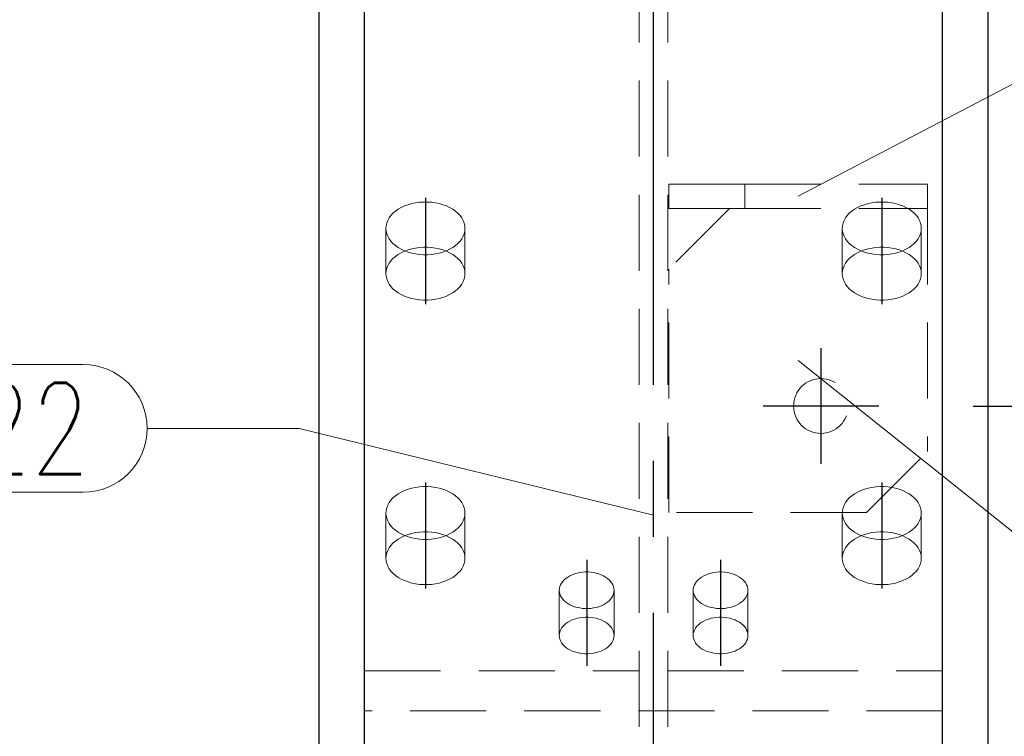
# Model space of a CAD drawing. Header units: millimetres. Extents: x 2097 to 3301, y 14853 to 15503.
# Tile 59 of 97: x 2785 to 2818, y 15137 to 15160. Entities that reach past the tile are written whole.
import ezdxf

# ---------------------------------------------------------------- set-up
doc = ezdxf.new("R2010")
doc.units = ezdxf.units.MM
doc.header["$LTSCALE"] = 10
doc.linetypes.add('HIDDEN', pattern=[0.375, 0.25, -0.125])
doc.linetypes.add('MITTE', pattern=[2, 1.25, -0.25, 0.25, -0.25])
doc.layers.get('Defpoints').update_dxf_attribs({"color": 1})
for name, color, linetype, lineweight in [('PS_DIM', 4, 'Continuous', 13), ('PS_Hidden', 2, 'HIDDEN', 9), ('PS_Pos', 1, 'Continuous', 15), ('PS_SOLID', 7, 'Continuous', 30)]:
    doc.layers.add(name, color=color, linetype=linetype, lineweight=lineweight)
doc.layers.add('PS_MID', color=5, linetype='MITTE')
doc.layers.add('PS_SHAPE', color=3, linetype='Continuous')
doc.styles.add('simplex', font='simplex.shx', dxfattribs={"width": 0.75})
doc.dimstyles.new('1_10_GŁ_DS1-LS10', dxfattribs={"dimtxt": 2, "dimasz": 2, "dimexe": 2, "dimexo": 5, "dimgap": 1, "dimtad": 1, "dimjust": 4, "dimdec": 0, "dimlfac": 10, "dimtxsty": 'simplex', "dimblk1": 'NONE', "dimsah": 1, "dimcen": 2, "dimclrd": 256, "dimclre": 256, "dimclrt": 3, "dimadec": 1, "dimazin": 0, "dimtfac": 1, "dimtdec": 0, "dimtmove": 2, "dimatfit": 3, "dimfxl": 1, "dimarcsym": 0})

# ---------------------------------------------------------------- blocks, each defined once
blk = doc.blocks.new('*D358')
at = {"layer": 'Defpoints', "color": 0, "transparency": 16777216}
for p in [(2811.489, 15147.753), (2835.959, 15147.753), (2815.489, 14919.153)]:
    blk.add_point(p, dxfattribs=at)
at = {"layer": 'PS_DIM', "lineweight": -2, "transparency": 16777216}
for p, q in [((2816.489, 15147.753), (2837.959, 15147.753)), ((2835.959, 14919.153), (2835.959, 15145.753)), ((2820.489, 14919.153), (2837.959, 14919.153))]:
    blk.add_line(p, q, dxfattribs=at)
at = {"layer": 'PS_DIM', "transparency": 16777216}
blk.add_solid([(2835.626, 15145.753), (2836.292, 15145.753), (2835.959, 15147.753)], dxfattribs=at)
at = {"layer": 'PS_DIM', "color": 3, "transparency": 16777216, "insert": (2832.76, 15149.773), "char_height": 2, "attachment_point": 5, "rotation": 0.0573, "style": 'simplex'}
blk.add_mtext('4121', dxfattribs=at)
blk = doc.blocks.new('_None')
blk = doc.blocks.new('*D359')
at = {"layer": 'Defpoints', "color": 0, "transparency": 16777216}
for p in [(2795.769, 15178.998), (2835.959, 15178.998), (2815.489, 14919.153)]:
    blk.add_point(p, dxfattribs=at)
at = {"layer": 'PS_DIM', "lineweight": -2, "transparency": 16777216}
for p, q in [((2800.769, 15178.998), (2837.959, 15178.998)), ((2835.959, 14919.153), (2835.959, 15176.998)), ((2820.489, 14919.153), (2837.959, 14919.153))]:
    blk.add_line(p, q, dxfattribs=at)
at = {"layer": 'PS_DIM', "transparency": 16777216}
blk.add_solid([(2835.626, 15176.998), (2836.292, 15176.998), (2835.959, 15178.998)], dxfattribs=at)
at = {"layer": 'PS_DIM', "color": 3, "transparency": 16777216, "insert": (2832.296, 15181.018), "char_height": 2, "attachment_point": 5, "rotation": 0.0573, "style": 'simplex'}
blk.add_mtext('4433', dxfattribs=at)
blk = doc.blocks.new('*X728')
at = {"layer": 'PS_Hidden', "color": 2, "linetype": 'HIDDEN'}
for p, q in [((2805.519, 14968.453), (2805.519, 15176.867)), ((2806.459, 14968.453), (2806.459, 15176.867)), ((2806.489, 15154.253), (2806.489, 15155.053)), ((2806.489, 15155.053), (2808.989, 15155.053)), ((2808.989, 15155.053), (2814.989, 15155.053)), ((2808.989, 15155.053), (2808.989, 15154.253)), ((2814.989, 15155.053), (2814.989, 15154.253)), ((2797.694, 15154.281), (2797.594, 15154.224)), ((2797.802, 15154.332), (2797.694, 15154.281)), ((2797.917, 15154.374), (2797.802, 15154.332)), ((2798.038, 15154.409), (2797.917, 15154.374)), ((2798.164, 15154.435), (2798.038, 15154.409)), ((2798.293, 15154.453), (2798.164, 15154.435)), ((2798.424, 15154.462), (2798.293, 15154.453)), ((2798.555, 15154.462), (2798.424, 15154.462)), ((2798.686, 15154.453), (2798.555, 15154.462)), ((2798.815, 15154.435), (2798.686, 15154.453)), ((2798.941, 15154.409), (2798.815, 15154.435)), ((2799.062, 15154.374), (2798.941, 15154.409)), ((2799.177, 15154.332), (2799.062, 15154.374)), ((2799.285, 15154.281), (2799.177, 15154.332)), ((2799.385, 15154.224), (2799.285, 15154.281)), ((2808.489, 15154.253), (2806.489, 15152.253)), ((2808.989, 15154.253), (2806.489, 15154.253)), ((2808.989, 15154.253), (2814.989, 15154.253)), ((2812.694, 15154.281), (2812.594, 15154.224)), ((2812.802, 15154.332), (2812.694, 15154.281)), ((2812.917, 15154.374), (2812.802, 15154.332)), ((2813.038, 15154.409), (2812.917, 15154.374)), ((2813.164, 15154.435), (2813.038, 15154.409)), ((2813.293, 15154.453), (2813.164, 15154.435)), ((2813.424, 15154.462), (2813.293, 15154.453)), ((2813.555, 15154.462), (2813.424, 15154.462)), ((2813.686, 15154.453), (2813.555, 15154.462)), ((2813.815, 15154.435), (2813.686, 15154.453)), ((2813.941, 15154.409), (2813.815, 15154.435)), ((2814.062, 15154.374), (2813.941, 15154.409)), ((2814.177, 15154.332), (2814.062, 15154.374)), ((2814.285, 15154.281), (2814.177, 15154.332)), ((2814.385, 15154.224), (2814.285, 15154.281)), ((2814.989, 15154.253), (2814.989, 15146.253)), ((2797.295, 15153.937), (2797.249, 15153.854)), ((2797.353, 15154.016), (2797.295, 15153.937)), ((2797.422, 15154.09), (2797.353, 15154.016)), ((2797.503, 15154.16), (2797.422, 15154.09)), ((2797.594, 15154.224), (2797.503, 15154.16)), ((2799.476, 15154.16), (2799.385, 15154.224)), ((2799.556, 15154.09), (2799.476, 15154.16)), ((2799.626, 15154.016), (2799.556, 15154.09)), ((2799.684, 15153.937), (2799.626, 15154.016)), ((2799.73, 15153.854), (2799.684, 15153.937)), ((2812.295, 15153.937), (2812.249, 15153.854)), ((2812.353, 15154.016), (2812.295, 15153.937)), ((2812.422, 15154.09), (2812.353, 15154.016)), ((2812.503, 15154.16), (2812.422, 15154.09)), ((2812.594, 15154.224), (2812.503, 15154.16)), ((2814.476, 15154.16), (2814.385, 15154.224)), ((2814.556, 15154.09), (2814.476, 15154.16)), ((2814.626, 15154.016), (2814.556, 15154.09)), ((2814.684, 15153.937), (2814.626, 15154.016)), ((2814.73, 15153.854), (2814.684, 15153.937)), ((2797.196, 15153.682), (2797.189, 15153.594)), ((2797.189, 15153.594), (2797.196, 15153.506)), ((2797.189, 15152.107), (2797.189, 15153.594)), ((2797.216, 15153.769), (2797.196, 15153.682)), ((2797.249, 15153.854), (2797.216, 15153.769)), ((2799.763, 15153.769), (2799.73, 15153.854)), ((2799.783, 15153.682), (2799.763, 15153.769)), ((2799.789, 15153.594), (2799.783, 15153.682)), ((2799.783, 15153.506), (2799.789, 15153.594)), ((2799.789, 15152.107), (2799.789, 15153.594)), ((2812.196, 15153.682), (2812.189, 15153.594)), ((2812.189, 15153.594), (2812.196, 15153.506)), ((2812.189, 15152.107), (2812.189, 15153.594)), ((2812.216, 15153.769), (2812.196, 15153.682)), ((2812.249, 15153.854), (2812.216, 15153.769)), ((2814.763, 15153.769), (2814.73, 15153.854)), ((2814.783, 15153.682), (2814.763, 15153.769)), ((2814.789, 15153.594), (2814.783, 15153.682)), ((2814.783, 15153.506), (2814.789, 15153.594)), ((2814.789, 15152.107), (2814.789, 15153.594)), ((2797.196, 15153.506), (2797.216, 15153.419)), ((2797.216, 15153.419), (2797.249, 15153.334)), ((2797.249, 15153.334), (2797.295, 15153.251)), ((2799.684, 15153.251), (2799.73, 15153.334)), ((2799.73, 15153.334), (2799.763, 15153.419)), ((2799.763, 15153.419), (2799.783, 15153.506)), ((2812.196, 15153.506), (2812.216, 15153.419)), ((2812.216, 15153.419), (2812.249, 15153.334)), ((2812.249, 15153.334), (2812.295, 15153.251)), ((2814.684, 15153.251), (2814.73, 15153.334)), ((2814.73, 15153.334), (2814.763, 15153.419)), ((2814.763, 15153.419), (2814.783, 15153.506)), ((2797.295, 15153.251), (2797.353, 15153.172)), ((2797.353, 15153.172), (2797.422, 15153.097)), ((2797.422, 15153.097), (2797.503, 15153.028)), ((2797.503, 15153.028), (2797.594, 15152.964)), ((2797.594, 15152.964), (2797.694, 15152.907)), ((2798.038, 15152.922), (2798.164, 15152.948)), ((2798.164, 15152.948), (2798.293, 15152.966)), ((2798.293, 15152.966), (2798.424, 15152.975)), ((2798.424, 15152.975), (2798.555, 15152.975)), ((2798.555, 15152.975), (2798.686, 15152.966)), ((2798.686, 15152.966), (2798.815, 15152.948)), ((2798.815, 15152.948), (2798.941, 15152.922)), ((2799.285, 15152.907), (2799.385, 15152.964)), ((2799.385, 15152.964), (2799.476, 15153.028)), ((2799.476, 15153.028), (2799.556, 15153.097)), ((2799.556, 15153.097), (2799.626, 15153.172)), ((2799.626, 15153.172), (2799.684, 15153.251)), ((2812.295, 15153.251), (2812.353, 15153.172)), ((2812.353, 15153.172), (2812.422, 15153.097)), ((2812.422, 15153.097), (2812.503, 15153.028)), ((2812.503, 15153.028), (2812.594, 15152.964)), ((2812.594, 15152.964), (2812.694, 15152.907)), ((2813.038, 15152.922), (2813.164, 15152.948)), ((2813.164, 15152.948), (2813.293, 15152.966)), ((2813.293, 15152.966), (2813.424, 15152.975)), ((2813.424, 15152.975), (2813.555, 15152.975)), ((2813.555, 15152.975), (2813.686, 15152.966)), ((2813.686, 15152.966), (2813.815, 15152.948)), ((2813.815, 15152.948), (2813.941, 15152.922)), ((2814.285, 15152.907), (2814.385, 15152.964)), ((2814.385, 15152.964), (2814.476, 15153.028)), ((2814.476, 15153.028), (2814.556, 15153.097)), ((2814.556, 15153.097), (2814.626, 15153.172)), ((2814.626, 15153.172), (2814.684, 15153.251)), ((2797.422, 15152.603), (2797.503, 15152.673)), ((2797.503, 15152.673), (2797.594, 15152.737)), ((2797.594, 15152.737), (2797.694, 15152.794)), ((2797.694, 15152.907), (2797.802, 15152.856)), ((2797.694, 15152.794), (2797.802, 15152.844)), ((2797.802, 15152.844), (2797.917, 15152.887)), ((2797.802, 15152.856), (2797.917, 15152.814)), ((2797.917, 15152.887), (2798.038, 15152.922)), ((2797.917, 15152.814), (2798.038, 15152.779)), ((2798.038, 15152.779), (2798.164, 15152.753)), ((2798.164, 15152.753), (2798.293, 15152.735)), ((2798.293, 15152.735), (2798.424, 15152.726)), ((2798.424, 15152.726), (2798.555, 15152.726)), ((2798.555, 15152.726), (2798.686, 15152.735)), ((2798.686, 15152.735), (2798.815, 15152.753)), ((2798.815, 15152.753), (2798.941, 15152.779)), ((2798.941, 15152.922), (2799.062, 15152.887)), ((2798.941, 15152.779), (2799.062, 15152.814)), ((2799.062, 15152.887), (2799.177, 15152.844)), ((2799.062, 15152.814), (2799.177, 15152.856)), ((2799.177, 15152.856), (2799.285, 15152.907)), ((2799.177, 15152.844), (2799.285, 15152.794)), ((2799.285, 15152.794), (2799.385, 15152.737)), ((2799.385, 15152.737), (2799.476, 15152.673)), ((2799.476, 15152.673), (2799.556, 15152.603)), ((2812.422, 15152.603), (2812.503, 15152.673)), ((2812.503, 15152.673), (2812.594, 15152.737)), ((2812.594, 15152.737), (2812.694, 15152.794)), ((2812.694, 15152.907), (2812.802, 15152.856)), ((2812.694, 15152.794), (2812.802, 15152.844)), ((2812.802, 15152.844), (2812.917, 15152.887)), ((2812.802, 15152.856), (2812.917, 15152.814)), ((2812.917, 15152.887), (2813.038, 15152.922)), ((2812.917, 15152.814), (2813.038, 15152.779)), ((2813.038, 15152.779), (2813.164, 15152.753)), ((2813.164, 15152.753), (2813.293, 15152.735)), ((2813.293, 15152.735), (2813.424, 15152.726)), ((2813.424, 15152.726), (2813.555, 15152.726)), ((2813.555, 15152.726), (2813.686, 15152.735)), ((2813.686, 15152.735), (2813.815, 15152.753)), ((2813.815, 15152.753), (2813.941, 15152.779)), ((2813.941, 15152.922), (2814.062, 15152.887)), ((2813.941, 15152.779), (2814.062, 15152.814)), ((2814.062, 15152.887), (2814.177, 15152.844)), ((2814.062, 15152.814), (2814.177, 15152.856)), ((2814.177, 15152.856), (2814.285, 15152.907)), ((2814.177, 15152.844), (2814.285, 15152.794)), ((2814.285, 15152.794), (2814.385, 15152.737)), ((2814.385, 15152.737), (2814.476, 15152.673)), ((2814.476, 15152.673), (2814.556, 15152.603)), ((2797.216, 15152.282), (2797.249, 15152.367)), ((2797.249, 15152.367), (2797.295, 15152.449)), ((2797.295, 15152.449), (2797.353, 15152.528)), ((2797.353, 15152.528), (2797.422, 15152.603)), ((2799.556, 15152.603), (2799.626, 15152.528)), ((2799.626, 15152.528), (2799.684, 15152.449)), ((2799.684, 15152.449), (2799.73, 15152.367)), ((2799.73, 15152.367), (2799.763, 15152.282)), ((2812.216, 15152.282), (2812.249, 15152.367)), ((2812.249, 15152.367), (2812.295, 15152.449)), ((2812.295, 15152.449), (2812.353, 15152.528)), ((2812.353, 15152.528), (2812.422, 15152.603)), ((2814.556, 15152.603), (2814.626, 15152.528)), ((2814.626, 15152.528), (2814.684, 15152.449)), ((2814.684, 15152.449), (2814.73, 15152.367)), ((2814.73, 15152.367), (2814.763, 15152.282)), ((2797.189, 15152.107), (2797.196, 15152.195)), ((2797.196, 15152.019), (2797.189, 15152.107)), ((2797.196, 15152.195), (2797.216, 15152.282)), ((2797.216, 15151.932), (2797.196, 15152.019)), ((2799.763, 15152.282), (2799.783, 15152.195)), ((2799.783, 15152.019), (2799.763, 15151.932)), ((2799.783, 15152.195), (2799.789, 15152.107)), ((2799.789, 15152.107), (2799.783, 15152.019)), ((2806.489, 15144.253), (2806.489, 15152.253)), ((2812.189, 15152.107), (2812.196, 15152.195)), ((2812.196, 15152.019), (2812.189, 15152.107)), ((2812.196, 15152.195), (2812.216, 15152.282)), ((2812.216, 15151.932), (2812.196, 15152.019)), ((2814.763, 15152.282), (2814.783, 15152.195)), ((2814.783, 15152.019), (2814.763, 15151.932)), ((2814.783, 15152.195), (2814.789, 15152.107)), ((2814.789, 15152.107), (2814.783, 15152.019)), ((2797.249, 15151.846), (2797.216, 15151.932)), ((2797.295, 15151.764), (2797.249, 15151.846)), ((2797.353, 15151.685), (2797.295, 15151.764)), ((2797.422, 15151.61), (2797.353, 15151.685)), ((2799.626, 15151.685), (2799.556, 15151.61)), ((2799.684, 15151.764), (2799.626, 15151.685)), ((2799.73, 15151.846), (2799.684, 15151.764)), ((2799.763, 15151.932), (2799.73, 15151.846)), ((2812.249, 15151.846), (2812.216, 15151.932)), ((2812.295, 15151.764), (2812.249, 15151.846)), ((2812.353, 15151.685), (2812.295, 15151.764)), ((2812.422, 15151.61), (2812.353, 15151.685)), ((2814.626, 15151.685), (2814.556, 15151.61)), ((2814.684, 15151.764), (2814.626, 15151.685)), ((2814.73, 15151.846), (2814.684, 15151.764)), ((2814.763, 15151.932), (2814.73, 15151.846)), ((2797.503, 15151.54), (2797.422, 15151.61)), ((2797.594, 15151.477), (2797.503, 15151.54)), ((2797.694, 15151.419), (2797.594, 15151.477)), ((2797.802, 15151.369), (2797.694, 15151.419)), ((2797.917, 15151.326), (2797.802, 15151.369)), ((2798.038, 15151.292), (2797.917, 15151.326)), ((2799.062, 15151.326), (2798.941, 15151.292)), ((2799.177, 15151.369), (2799.062, 15151.326)), ((2799.285, 15151.419), (2799.177, 15151.369)), ((2799.385, 15151.477), (2799.285, 15151.419)), ((2799.476, 15151.54), (2799.385, 15151.477)), ((2799.556, 15151.61), (2799.476, 15151.54)), ((2812.503, 15151.54), (2812.422, 15151.61)), ((2812.594, 15151.477), (2812.503, 15151.54)), ((2812.694, 15151.419), (2812.594, 15151.477)), ((2812.802, 15151.369), (2812.694, 15151.419)), ((2812.917, 15151.326), (2812.802, 15151.369)), ((2813.038, 15151.292), (2812.917, 15151.326)), ((2814.062, 15151.326), (2813.941, 15151.292)), ((2814.177, 15151.369), (2814.062, 15151.326)), ((2814.285, 15151.419), (2814.177, 15151.369)), ((2814.385, 15151.477), (2814.285, 15151.419)), ((2814.476, 15151.54), (2814.385, 15151.477)), ((2814.556, 15151.61), (2814.476, 15151.54)), ((2798.164, 15151.265), (2798.038, 15151.292)), ((2798.293, 15151.248), (2798.164, 15151.265)), ((2798.424, 15151.239), (2798.293, 15151.248)), ((2798.555, 15151.239), (2798.424, 15151.239)), ((2798.686, 15151.248), (2798.555, 15151.239)), ((2798.815, 15151.265), (2798.686, 15151.248)), ((2798.941, 15151.292), (2798.815, 15151.265)), ((2813.164, 15151.265), (2813.038, 15151.292)), ((2813.293, 15151.248), (2813.164, 15151.265)), ((2813.424, 15151.239), (2813.293, 15151.248)), ((2813.555, 15151.239), (2813.424, 15151.239)), ((2813.686, 15151.248), (2813.555, 15151.239)), ((2813.815, 15151.265), (2813.686, 15151.248)), ((2813.941, 15151.292), (2813.815, 15151.265)), ((2812.989, 15144.253), (2814.989, 15146.253)), ((2797.594, 15144.864), (2797.503, 15144.801)), ((2797.694, 15144.922), (2797.594, 15144.864)), ((2797.802, 15144.972), (2797.694, 15144.922)), ((2797.917, 15145.015), (2797.802, 15144.972)), ((2798.038, 15145.049), (2797.917, 15145.015)), ((2798.164, 15145.076), (2798.038, 15145.049)), ((2798.293, 15145.094), (2798.164, 15145.076)), ((2798.424, 15145.102), (2798.293, 15145.094)), ((2798.555, 15145.102), (2798.424, 15145.102)), ((2798.686, 15145.094), (2798.555, 15145.102)), ((2798.815, 15145.076), (2798.686, 15145.094)), ((2798.941, 15145.049), (2798.815, 15145.076)), ((2799.062, 15145.015), (2798.941, 15145.049)), ((2799.177, 15144.972), (2799.062, 15145.015)), ((2799.285, 15144.922), (2799.177, 15144.972)), ((2799.385, 15144.864), (2799.285, 15144.922)), ((2799.476, 15144.801), (2799.385, 15144.864)), ((2812.594, 15144.864), (2812.503, 15144.801)), ((2812.694, 15144.922), (2812.594, 15144.864)), ((2812.802, 15144.972), (2812.694, 15144.922)), ((2812.917, 15145.015), (2812.802, 15144.972)), ((2813.038, 15145.049), (2812.917, 15145.015)), ((2813.164, 15145.076), (2813.038, 15145.049)), ((2813.293, 15145.094), (2813.164, 15145.076)), ((2813.424, 15145.102), (2813.293, 15145.094)), ((2813.555, 15145.102), (2813.424, 15145.102)), ((2813.686, 15145.094), (2813.555, 15145.102)), ((2813.815, 15145.076), (2813.686, 15145.094)), ((2813.941, 15145.049), (2813.815, 15145.076)), ((2814.062, 15145.015), (2813.941, 15145.049)), ((2814.177, 15144.972), (2814.062, 15145.015)), ((2814.285, 15144.922), (2814.177, 15144.972)), ((2814.385, 15144.864), (2814.285, 15144.922)), ((2814.476, 15144.801), (2814.385, 15144.864)), ((2797.295, 15144.577), (2797.249, 15144.495)), ((2797.353, 15144.656), (2797.295, 15144.577)), ((2797.422, 15144.731), (2797.353, 15144.656)), ((2797.503, 15144.801), (2797.422, 15144.731)), ((2799.556, 15144.731), (2799.476, 15144.801)), ((2799.626, 15144.656), (2799.556, 15144.731)), ((2799.684, 15144.577), (2799.626, 15144.656)), ((2799.73, 15144.495), (2799.684, 15144.577)), ((2812.295, 15144.577), (2812.249, 15144.495)), ((2812.353, 15144.656), (2812.295, 15144.577)), ((2812.422, 15144.731), (2812.353, 15144.656)), ((2812.503, 15144.801), (2812.422, 15144.731)), ((2814.556, 15144.731), (2814.476, 15144.801)), ((2814.626, 15144.656), (2814.556, 15144.731)), ((2814.684, 15144.577), (2814.626, 15144.656)), ((2814.73, 15144.495), (2814.684, 15144.577)), ((2797.196, 15144.322), (2797.189, 15144.234)), ((2797.189, 15144.234), (2797.196, 15144.147)), ((2797.189, 15142.747), (2797.189, 15144.234)), ((2797.216, 15144.409), (2797.196, 15144.322)), ((2797.249, 15144.495), (2797.216, 15144.409)), ((2799.763, 15144.409), (2799.73, 15144.495)), ((2799.783, 15144.322), (2799.763, 15144.409)), ((2799.789, 15144.234), (2799.783, 15144.322)), ((2799.783, 15144.147), (2799.789, 15144.234)), ((2799.789, 15142.747), (2799.789, 15144.234)), ((2812.989, 15144.253), (2806.489, 15144.253)), ((2812.196, 15144.322), (2812.189, 15144.234)), ((2812.189, 15144.234), (2812.196, 15144.147)), ((2812.189, 15142.747), (2812.189, 15144.234)), ((2812.216, 15144.409), (2812.196, 15144.322)), ((2812.249, 15144.495), (2812.216, 15144.409)), ((2814.763, 15144.409), (2814.73, 15144.495)), ((2814.783, 15144.322), (2814.763, 15144.409)), ((2814.789, 15144.234), (2814.783, 15144.322)), ((2814.783, 15144.147), (2814.789, 15144.234)), ((2814.789, 15142.747), (2814.789, 15144.234)), ((2797.196, 15144.147), (2797.216, 15144.06)), ((2797.216, 15144.06), (2797.249, 15143.974)), ((2797.249, 15143.974), (2797.295, 15143.892)), ((2797.295, 15143.892), (2797.353, 15143.813)), ((2799.626, 15143.813), (2799.684, 15143.892)), ((2799.684, 15143.892), (2799.73, 15143.974)), ((2799.73, 15143.974), (2799.763, 15144.06)), ((2799.763, 15144.06), (2799.783, 15144.147)), ((2812.196, 15144.147), (2812.216, 15144.06)), ((2812.216, 15144.06), (2812.249, 15143.974)), ((2812.249, 15143.974), (2812.295, 15143.892)), ((2812.295, 15143.892), (2812.353, 15143.813)), ((2814.626, 15143.813), (2814.684, 15143.892)), ((2814.684, 15143.892), (2814.73, 15143.974)), ((2814.73, 15143.974), (2814.763, 15144.06)), ((2814.763, 15144.06), (2814.783, 15144.147)), ((2797.353, 15143.813), (2797.422, 15143.738)), ((2797.422, 15143.738), (2797.503, 15143.668)), ((2797.503, 15143.668), (2797.594, 15143.605)), ((2797.594, 15143.605), (2797.694, 15143.547)), ((2797.917, 15143.527), (2798.038, 15143.562)), ((2798.038, 15143.562), (2798.164, 15143.588)), ((2798.164, 15143.588), (2798.293, 15143.606)), ((2798.293, 15143.606), (2798.424, 15143.615)), ((2798.424, 15143.615), (2798.555, 15143.615)), ((2798.555, 15143.615), (2798.686, 15143.606)), ((2798.686, 15143.606), (2798.815, 15143.588)), ((2798.815, 15143.588), (2798.941, 15143.562)), ((2798.941, 15143.562), (2799.062, 15143.527)), ((2799.285, 15143.547), (2799.385, 15143.605)), ((2799.385, 15143.605), (2799.476, 15143.668)), ((2799.476, 15143.668), (2799.556, 15143.738)), ((2799.556, 15143.738), (2799.626, 15143.813)), ((2812.353, 15143.813), (2812.422, 15143.738)), ((2812.422, 15143.738), (2812.503, 15143.668)), ((2812.503, 15143.668), (2812.594, 15143.605)), ((2812.594, 15143.605), (2812.694, 15143.547)), ((2812.917, 15143.527), (2813.038, 15143.562)), ((2813.038, 15143.562), (2813.164, 15143.588)), ((2813.164, 15143.588), (2813.293, 15143.606)), ((2813.293, 15143.606), (2813.424, 15143.615)), ((2813.424, 15143.615), (2813.555, 15143.615)), ((2813.555, 15143.615), (2813.686, 15143.606)), ((2813.686, 15143.606), (2813.815, 15143.588)), ((2813.815, 15143.588), (2813.941, 15143.562)), ((2813.941, 15143.562), (2814.062, 15143.527)), ((2814.285, 15143.547), (2814.385, 15143.605)), ((2814.385, 15143.605), (2814.476, 15143.668)), ((2814.476, 15143.668), (2814.556, 15143.738)), ((2814.556, 15143.738), (2814.626, 15143.813)), ((2797.353, 15143.169), (2797.422, 15143.244)), ((2797.422, 15143.244), (2797.503, 15143.313)), ((2797.503, 15143.313), (2797.594, 15143.377)), ((2797.594, 15143.377), (2797.694, 15143.434)), ((2797.694, 15143.547), (2797.802, 15143.497)), ((2797.694, 15143.434), (2797.802, 15143.485)), ((2797.802, 15143.485), (2797.917, 15143.527)), ((2797.802, 15143.497), (2797.917, 15143.454)), ((2797.917, 15143.454), (2798.038, 15143.419)), ((2798.038, 15143.419), (2798.164, 15143.393)), ((2798.164, 15143.393), (2798.293, 15143.375)), ((2798.293, 15143.375), (2798.424, 15143.367)), ((2798.424, 15143.367), (2798.555, 15143.367)), ((2798.555, 15143.367), (2798.686, 15143.375)), ((2798.686, 15143.375), (2798.815, 15143.393)), ((2798.815, 15143.393), (2798.941, 15143.419)), ((2798.941, 15143.419), (2799.062, 15143.454)), ((2799.062, 15143.527), (2799.177, 15143.485)), ((2799.062, 15143.454), (2799.177, 15143.497)), ((2799.177, 15143.497), (2799.285, 15143.547)), ((2799.177, 15143.485), (2799.285, 15143.434)), ((2799.285, 15143.434), (2799.385, 15143.377)), ((2799.385, 15143.377), (2799.476, 15143.313)), ((2799.476, 15143.313), (2799.556, 15143.244)), ((2799.556, 15143.244), (2799.626, 15143.169)), ((2812.353, 15143.169), (2812.422, 15143.244)), ((2812.422, 15143.244), (2812.503, 15143.313)), ((2812.503, 15143.313), (2812.594, 15143.377)), ((2812.594, 15143.377), (2812.694, 15143.434)), ((2812.694, 15143.547), (2812.802, 15143.497)), ((2812.694, 15143.434), (2812.802, 15143.485)), ((2812.802, 15143.485), (2812.917, 15143.527)), ((2812.802, 15143.497), (2812.917, 15143.454)), ((2812.917, 15143.454), (2813.038, 15143.419)), ((2813.038, 15143.419), (2813.164, 15143.393)), ((2813.164, 15143.393), (2813.293, 15143.375)), ((2813.293, 15143.375), (2813.424, 15143.367)), ((2813.424, 15143.367), (2813.555, 15143.367)), ((2813.555, 15143.367), (2813.686, 15143.375)), ((2813.686, 15143.375), (2813.815, 15143.393)), ((2813.815, 15143.393), (2813.941, 15143.419)), ((2813.941, 15143.419), (2814.062, 15143.454)), ((2814.062, 15143.527), (2814.177, 15143.485)), ((2814.062, 15143.454), (2814.177, 15143.497)), ((2814.177, 15143.497), (2814.285, 15143.547)), ((2814.177, 15143.485), (2814.285, 15143.434)), ((2814.285, 15143.434), (2814.385, 15143.377)), ((2814.385, 15143.377), (2814.476, 15143.313)), ((2814.476, 15143.313), (2814.556, 15143.244)), ((2814.556, 15143.244), (2814.626, 15143.169)), ((2797.196, 15142.835), (2797.216, 15142.922)), ((2797.216, 15142.922), (2797.249, 15143.007)), ((2797.249, 15143.007), (2797.295, 15143.09)), ((2797.295, 15143.09), (2797.353, 15143.169)), ((2799.626, 15143.169), (2799.684, 15143.09)), ((2799.684, 15143.09), (2799.73, 15143.007)), ((2799.73, 15143.007), (2799.763, 15142.922)), ((2799.763, 15142.922), (2799.783, 15142.835)), ((2812.196, 15142.835), (2812.216, 15142.922)), ((2812.216, 15142.922), (2812.249, 15143.007)), ((2812.249, 15143.007), (2812.295, 15143.09)), ((2812.295, 15143.09), (2812.353, 15143.169)), ((2814.626, 15143.169), (2814.684, 15143.09)), ((2814.684, 15143.09), (2814.73, 15143.007)), ((2814.73, 15143.007), (2814.763, 15142.922)), ((2814.763, 15142.922), (2814.783, 15142.835)), ((2797.189, 15142.747), (2797.196, 15142.835)), ((2797.196, 15142.659), (2797.189, 15142.747)), ((2797.216, 15142.572), (2797.196, 15142.659)), ((2799.783, 15142.659), (2799.763, 15142.572)), ((2799.783, 15142.835), (2799.789, 15142.747)), ((2799.789, 15142.747), (2799.783, 15142.659)), ((2812.189, 15142.747), (2812.196, 15142.835)), ((2812.196, 15142.659), (2812.189, 15142.747)), ((2812.216, 15142.572), (2812.196, 15142.659)), ((2814.783, 15142.659), (2814.763, 15142.572)), ((2814.783, 15142.835), (2814.789, 15142.747)), ((2814.789, 15142.747), (2814.783, 15142.659)), ((2797.249, 15142.487), (2797.216, 15142.572)), ((2797.295, 15142.404), (2797.249, 15142.487)), ((2797.353, 15142.325), (2797.295, 15142.404)), ((2797.422, 15142.251), (2797.353, 15142.325)), ((2799.626, 15142.325), (2799.556, 15142.251)), ((2799.684, 15142.404), (2799.626, 15142.325)), ((2799.73, 15142.487), (2799.684, 15142.404)), ((2799.763, 15142.572), (2799.73, 15142.487)), ((2803.477, 15142.258), (2803.393, 15142.234)), ((2803.564, 15142.277), (2803.477, 15142.258)), ((2803.653, 15142.289), (2803.564, 15142.277)), ((2803.744, 15142.295), (2803.653, 15142.289)), ((2803.835, 15142.295), (2803.744, 15142.295)), ((2803.926, 15142.289), (2803.835, 15142.295)), ((2804.015, 15142.277), (2803.926, 15142.289)), ((2804.102, 15142.258), (2804.015, 15142.277)), ((2804.186, 15142.234), (2804.102, 15142.258)), ((2807.877, 15142.258), (2807.793, 15142.234)), ((2807.964, 15142.277), (2807.877, 15142.258)), ((2808.053, 15142.289), (2807.964, 15142.277)), ((2808.144, 15142.295), (2808.053, 15142.289)), ((2808.235, 15142.295), (2808.144, 15142.295)), ((2808.326, 15142.289), (2808.235, 15142.295)), ((2808.415, 15142.277), (2808.326, 15142.289)), ((2808.502, 15142.258), (2808.415, 15142.277)), ((2808.586, 15142.234), (2808.502, 15142.258)), ((2812.249, 15142.487), (2812.216, 15142.572)), ((2812.295, 15142.404), (2812.249, 15142.487)), ((2812.353, 15142.325), (2812.295, 15142.404)), ((2812.422, 15142.251), (2812.353, 15142.325)), ((2814.626, 15142.325), (2814.556, 15142.251)), ((2814.684, 15142.404), (2814.626, 15142.325)), ((2814.73, 15142.487), (2814.684, 15142.404)), ((2814.763, 15142.572), (2814.73, 15142.487)), ((2797.503, 15142.181), (2797.422, 15142.251)), ((2797.594, 15142.117), (2797.503, 15142.181)), ((2797.694, 15142.06), (2797.594, 15142.117)), ((2797.802, 15142.01), (2797.694, 15142.06)), ((2797.917, 15141.967), (2797.802, 15142.01)), ((2798.038, 15141.932), (2797.917, 15141.967)), ((2798.164, 15141.906), (2798.038, 15141.932)), ((2798.941, 15141.932), (2798.815, 15141.906)), ((2799.062, 15141.967), (2798.941, 15141.932)), ((2799.177, 15142.01), (2799.062, 15141.967)), ((2799.285, 15142.06), (2799.177, 15142.01)), ((2799.385, 15142.117), (2799.285, 15142.06)), ((2799.476, 15142.181), (2799.385, 15142.117)), ((2799.556, 15142.251), (2799.476, 15142.181)), ((2802.962, 15141.931), (2802.931, 15141.874)), ((2803.002, 15141.986), (2802.962, 15141.931)), ((2803.051, 15142.038), (2803.002, 15141.986)), ((2803.107, 15142.086), (2803.051, 15142.038)), ((2803.169, 15142.13), (2803.107, 15142.086)), ((2803.239, 15142.17), (2803.169, 15142.13)), ((2803.313, 15142.205), (2803.239, 15142.17)), ((2803.393, 15142.234), (2803.313, 15142.205)), ((2804.265, 15142.205), (2804.186, 15142.234)), ((2804.34, 15142.17), (2804.265, 15142.205)), ((2804.409, 15142.13), (2804.34, 15142.17)), ((2804.472, 15142.086), (2804.409, 15142.13)), ((2804.528, 15142.038), (2804.472, 15142.086)), ((2804.576, 15141.986), (2804.528, 15142.038)), ((2804.616, 15141.931), (2804.576, 15141.986)), ((2804.648, 15141.874), (2804.616, 15141.931)), ((2807.362, 15141.931), (2807.331, 15141.874)), ((2807.402, 15141.986), (2807.362, 15141.931)), ((2807.451, 15142.038), (2807.402, 15141.986)), ((2807.507, 15142.086), (2807.451, 15142.038)), ((2807.569, 15142.13), (2807.507, 15142.086)), ((2807.639, 15142.17), (2807.569, 15142.13)), ((2807.713, 15142.205), (2807.639, 15142.17)), ((2807.793, 15142.234), (2807.713, 15142.205)), ((2808.665, 15142.205), (2808.586, 15142.234)), ((2808.74, 15142.17), (2808.665, 15142.205)), ((2808.809, 15142.13), (2808.74, 15142.17)), ((2808.872, 15142.086), (2808.809, 15142.13)), ((2808.928, 15142.038), (2808.872, 15142.086)), ((2808.976, 15141.986), (2808.928, 15142.038)), ((2809.016, 15141.931), (2808.976, 15141.986)), ((2809.048, 15141.874), (2809.016, 15141.931)), ((2812.503, 15142.181), (2812.422, 15142.251)), ((2812.594, 15142.117), (2812.503, 15142.181)), ((2812.694, 15142.06), (2812.594, 15142.117)), ((2812.802, 15142.01), (2812.694, 15142.06)), ((2812.917, 15141.967), (2812.802, 15142.01)), ((2813.038, 15141.932), (2812.917, 15141.967)), ((2813.164, 15141.906), (2813.038, 15141.932)), ((2813.941, 15141.932), (2813.815, 15141.906)), ((2814.062, 15141.967), (2813.941, 15141.932)), ((2814.177, 15142.01), (2814.062, 15141.967)), ((2814.285, 15142.06), (2814.177, 15142.01)), ((2814.385, 15142.117), (2814.285, 15142.06)), ((2814.476, 15142.181), (2814.385, 15142.117)), ((2814.556, 15142.251), (2814.476, 15142.181)), ((2798.293, 15141.888), (2798.164, 15141.906)), ((2798.424, 15141.879), (2798.293, 15141.888)), ((2798.555, 15141.879), (2798.424, 15141.879)), ((2798.686, 15141.888), (2798.555, 15141.879)), ((2798.815, 15141.906), (2798.686, 15141.888)), ((2802.894, 15141.755), (2802.889, 15141.694)), ((2802.889, 15141.694), (2802.894, 15141.633)), ((2802.889, 15140.207), (2802.889, 15141.694)), ((2802.908, 15141.815), (2802.894, 15141.755)), ((2802.894, 15141.633), (2802.908, 15141.573)), ((2802.931, 15141.874), (2802.908, 15141.815)), ((2804.671, 15141.815), (2804.648, 15141.874)), ((2804.685, 15141.755), (2804.671, 15141.815)), ((2804.671, 15141.573), (2804.685, 15141.633)), ((2804.689, 15141.694), (2804.685, 15141.755)), ((2804.685, 15141.633), (2804.689, 15141.694)), ((2804.689, 15140.207), (2804.689, 15141.694)), ((2807.294, 15141.755), (2807.289, 15141.694)), ((2807.289, 15141.694), (2807.294, 15141.633)), ((2807.289, 15140.207), (2807.289, 15141.694)), ((2807.308, 15141.815), (2807.294, 15141.755)), ((2807.294, 15141.633), (2807.308, 15141.573)), ((2807.331, 15141.874), (2807.308, 15141.815)), ((2809.071, 15141.815), (2809.048, 15141.874)), ((2809.085, 15141.755), (2809.071, 15141.815)), ((2809.071, 15141.573), (2809.085, 15141.633)), ((2809.089, 15141.694), (2809.085, 15141.755)), ((2809.085, 15141.633), (2809.089, 15141.694)), ((2809.089, 15140.207), (2809.089, 15141.694)), ((2813.293, 15141.888), (2813.164, 15141.906)), ((2813.424, 15141.879), (2813.293, 15141.888)), ((2813.555, 15141.879), (2813.424, 15141.879)), ((2813.686, 15141.888), (2813.555, 15141.879)), ((2813.815, 15141.906), (2813.686, 15141.888)), ((2802.908, 15141.573), (2802.931, 15141.514)), ((2802.931, 15141.514), (2802.962, 15141.457)), ((2802.962, 15141.457), (2803.002, 15141.402)), ((2803.002, 15141.402), (2803.051, 15141.35)), ((2803.051, 15141.35), (2803.107, 15141.302)), ((2803.107, 15141.302), (2803.169, 15141.258)), ((2804.409, 15141.258), (2804.472, 15141.302)), ((2804.472, 15141.302), (2804.528, 15141.35)), ((2804.528, 15141.35), (2804.576, 15141.402)), ((2804.576, 15141.402), (2804.616, 15141.457)), ((2804.616, 15141.457), (2804.648, 15141.514)), ((2804.648, 15141.514), (2804.671, 15141.573)), ((2807.308, 15141.573), (2807.331, 15141.514)), ((2807.331, 15141.514), (2807.362, 15141.457)), ((2807.362, 15141.457), (2807.402, 15141.402)), ((2807.402, 15141.402), (2807.451, 15141.35)), ((2807.451, 15141.35), (2807.507, 15141.302)), ((2807.507, 15141.302), (2807.569, 15141.258)), ((2808.809, 15141.258), (2808.872, 15141.302)), ((2808.872, 15141.302), (2808.928, 15141.35)), ((2808.928, 15141.35), (2808.976, 15141.402)), ((2808.976, 15141.402), (2809.016, 15141.457)), ((2809.016, 15141.457), (2809.048, 15141.514)), ((2809.048, 15141.514), (2809.071, 15141.573)), ((2803.169, 15141.258), (2803.239, 15141.218)), ((2803.239, 15141.218), (2803.313, 15141.183)), ((2803.313, 15141.183), (2803.393, 15141.154)), ((2803.393, 15141.154), (2803.477, 15141.13)), ((2803.477, 15141.13), (2803.564, 15141.112)), ((2803.564, 15141.112), (2803.653, 15141.099)), ((2803.653, 15141.099), (2803.744, 15141.093)), ((2803.744, 15141.093), (2803.835, 15141.093)), ((2803.835, 15141.093), (2803.926, 15141.099)), ((2803.926, 15141.099), (2804.015, 15141.112)), ((2804.015, 15141.112), (2804.102, 15141.13)), ((2804.102, 15141.13), (2804.186, 15141.154)), ((2804.186, 15141.154), (2804.265, 15141.183)), ((2804.265, 15141.183), (2804.34, 15141.218)), ((2804.34, 15141.218), (2804.409, 15141.258)), ((2807.569, 15141.258), (2807.639, 15141.218)), ((2807.639, 15141.218), (2807.713, 15141.183)), ((2807.713, 15141.183), (2807.793, 15141.154)), ((2807.793, 15141.154), (2807.877, 15141.13)), ((2807.877, 15141.13), (2807.964, 15141.112)), ((2807.964, 15141.112), (2808.053, 15141.099)), ((2808.053, 15141.099), (2808.144, 15141.093)), ((2808.144, 15141.093), (2808.235, 15141.093)), ((2808.235, 15141.093), (2808.326, 15141.099)), ((2808.326, 15141.099), (2808.415, 15141.112)), ((2808.415, 15141.112), (2808.502, 15141.13)), ((2808.502, 15141.13), (2808.586, 15141.154)), ((2808.586, 15141.154), (2808.665, 15141.183)), ((2808.665, 15141.183), (2808.74, 15141.218)), ((2808.74, 15141.218), (2808.809, 15141.258)), ((2803.107, 15140.599), (2803.169, 15140.643)), ((2803.169, 15140.643), (2803.239, 15140.682)), ((2803.239, 15140.682), (2803.313, 15140.717)), ((2803.313, 15140.717), (2803.393, 15140.747)), ((2803.393, 15140.747), (2803.477, 15140.771)), ((2803.477, 15140.771), (2803.564, 15140.789)), ((2803.564, 15140.789), (2803.653, 15140.801)), ((2803.653, 15140.801), (2803.744, 15140.808)), ((2803.744, 15140.808), (2803.835, 15140.808)), ((2803.835, 15140.808), (2803.926, 15140.801)), ((2803.926, 15140.801), (2804.015, 15140.789)), ((2804.015, 15140.789), (2804.102, 15140.771)), ((2804.102, 15140.771), (2804.186, 15140.747)), ((2804.186, 15140.747), (2804.265, 15140.717)), ((2804.265, 15140.717), (2804.34, 15140.682)), ((2804.34, 15140.682), (2804.409, 15140.643)), ((2804.409, 15140.643), (2804.472, 15140.599)), ((2807.507, 15140.599), (2807.569, 15140.643)), ((2807.569, 15140.643), (2807.639, 15140.682)), ((2807.639, 15140.682), (2807.713, 15140.717)), ((2807.713, 15140.717), (2807.793, 15140.747)), ((2807.793, 15140.747), (2807.877, 15140.771)), ((2807.877, 15140.771), (2807.964, 15140.789)), ((2807.964, 15140.789), (2808.053, 15140.801)), ((2808.053, 15140.801), (2808.144, 15140.808)), ((2808.144, 15140.808), (2808.235, 15140.808)), ((2808.235, 15140.808), (2808.326, 15140.801)), ((2808.326, 15140.801), (2808.415, 15140.789)), ((2808.415, 15140.789), (2808.502, 15140.771)), ((2808.502, 15140.771), (2808.586, 15140.747)), ((2808.586, 15140.747), (2808.665, 15140.717)), ((2808.665, 15140.717), (2808.74, 15140.682)), ((2808.74, 15140.682), (2808.809, 15140.643)), ((2808.809, 15140.643), (2808.872, 15140.599)), ((2802.894, 15140.268), (2802.908, 15140.328)), ((2802.908, 15140.328), (2802.931, 15140.387)), ((2802.931, 15140.387), (2802.962, 15140.444)), ((2802.962, 15140.444), (2803.002, 15140.499)), ((2803.002, 15140.499), (2803.051, 15140.55)), ((2803.051, 15140.55), (2803.107, 15140.599)), ((2804.472, 15140.599), (2804.528, 15140.55)), ((2804.528, 15140.55), (2804.576, 15140.499)), ((2804.576, 15140.499), (2804.616, 15140.444)), ((2804.616, 15140.444), (2804.648, 15140.387)), ((2804.648, 15140.387), (2804.671, 15140.328)), ((2804.671, 15140.328), (2804.685, 15140.268)), ((2807.294, 15140.268), (2807.308, 15140.328)), ((2807.308, 15140.328), (2807.331, 15140.387)), ((2807.331, 15140.387), (2807.362, 15140.444)), ((2807.362, 15140.444), (2807.402, 15140.499)), ((2807.402, 15140.499), (2807.451, 15140.55)), ((2807.451, 15140.55), (2807.507, 15140.599)), ((2808.872, 15140.599), (2808.928, 15140.55)), ((2808.928, 15140.55), (2808.976, 15140.499)), ((2808.976, 15140.499), (2809.016, 15140.444)), ((2809.016, 15140.444), (2809.048, 15140.387)), ((2809.048, 15140.387), (2809.071, 15140.328)), ((2809.071, 15140.328), (2809.085, 15140.268)), ((2802.889, 15140.207), (2802.894, 15140.268)), ((2802.894, 15140.146), (2802.889, 15140.207)), ((2802.908, 15140.086), (2802.894, 15140.146)), ((2802.931, 15140.027), (2802.908, 15140.086)), ((2802.962, 15139.969), (2802.931, 15140.027)), ((2804.648, 15140.027), (2804.616, 15139.969)), ((2804.671, 15140.086), (2804.648, 15140.027)), ((2804.685, 15140.146), (2804.671, 15140.086)), ((2804.685, 15140.268), (2804.689, 15140.207)), ((2804.689, 15140.207), (2804.685, 15140.146)), ((2807.289, 15140.207), (2807.294, 15140.268)), ((2807.294, 15140.146), (2807.289, 15140.207)), ((2807.308, 15140.086), (2807.294, 15140.146)), ((2807.331, 15140.027), (2807.308, 15140.086)), ((2807.362, 15139.969), (2807.331, 15140.027)), ((2809.048, 15140.027), (2809.016, 15139.969)), ((2809.071, 15140.086), (2809.048, 15140.027)), ((2809.085, 15140.146), (2809.071, 15140.086)), ((2809.085, 15140.268), (2809.089, 15140.207)), ((2809.089, 15140.207), (2809.085, 15140.146)), ((2803.002, 15139.915), (2802.962, 15139.969)), ((2803.051, 15139.863), (2803.002, 15139.915)), ((2803.107, 15139.815), (2803.051, 15139.863)), ((2803.169, 15139.771), (2803.107, 15139.815)), ((2803.239, 15139.731), (2803.169, 15139.771)), ((2803.313, 15139.696), (2803.239, 15139.731)), ((2803.393, 15139.666), (2803.313, 15139.696)), ((2803.477, 15139.642), (2803.393, 15139.666)), ((2804.186, 15139.666), (2804.102, 15139.642)), ((2804.265, 15139.696), (2804.186, 15139.666)), ((2804.34, 15139.731), (2804.265, 15139.696)), ((2804.409, 15139.771), (2804.34, 15139.731)), ((2804.472, 15139.815), (2804.409, 15139.771)), ((2804.528, 15139.863), (2804.472, 15139.815)), ((2804.576, 15139.915), (2804.528, 15139.863)), ((2804.616, 15139.969), (2804.576, 15139.915)), ((2807.402, 15139.915), (2807.362, 15139.969)), ((2807.451, 15139.863), (2807.402, 15139.915)), ((2807.507, 15139.815), (2807.451, 15139.863)), ((2807.569, 15139.771), (2807.507, 15139.815)), ((2807.639, 15139.731), (2807.569, 15139.771)), ((2807.713, 15139.696), (2807.639, 15139.731)), ((2807.793, 15139.666), (2807.713, 15139.696)), ((2807.877, 15139.642), (2807.793, 15139.666)), ((2808.586, 15139.666), (2808.502, 15139.642)), ((2808.665, 15139.696), (2808.586, 15139.666)), ((2808.74, 15139.731), (2808.665, 15139.696)), ((2808.809, 15139.771), (2808.74, 15139.731)), ((2808.872, 15139.815), (2808.809, 15139.771)), ((2808.928, 15139.863), (2808.872, 15139.815)), ((2808.976, 15139.915), (2808.928, 15139.863)), ((2809.016, 15139.969), (2808.976, 15139.915)), ((2803.564, 15139.624), (2803.477, 15139.642)), ((2803.653, 15139.612), (2803.564, 15139.624)), ((2803.744, 15139.606), (2803.653, 15139.612)), ((2803.835, 15139.606), (2803.744, 15139.606)), ((2803.926, 15139.612), (2803.835, 15139.606)), ((2804.015, 15139.624), (2803.926, 15139.612)), ((2804.102, 15139.642), (2804.015, 15139.624)), ((2807.964, 15139.624), (2807.877, 15139.642)), ((2808.053, 15139.612), (2807.964, 15139.624)), ((2808.144, 15139.606), (2808.053, 15139.612)), ((2808.235, 15139.606), (2808.144, 15139.606)), ((2808.326, 15139.612), (2808.235, 15139.606)), ((2808.415, 15139.624), (2808.326, 15139.612)), ((2808.502, 15139.642), (2808.415, 15139.624)), ((2796.489, 15139.039), (2805.519, 15139.039)), ((2806.459, 15139.039), (2815.489, 15139.039)), ((2815.489, 15137.727), (2796.489, 15137.727))]:
    blk.add_line(p, q, dxfattribs=at)
at = {"layer": 'PS_Hidden', "color": 2, "extrusion": (0, 0, -1)}
blk.add_circle((-2811.489, 15147.753), 0.9, dxfattribs=at)
at = {"layer": 'PS_MID', "color": 5, "linetype": 'MITTE'}
for p, q in [((2805.989, 14968.453), (2805.989, 15183.179)), ((2798.489, 15154.594), (2798.489, 15151.107)), ((2813.489, 15154.594), (2813.489, 15151.107)), ((2811.489, 15149.653), (2811.489, 15145.853)), ((2813.389, 15147.753), (2809.589, 15147.753)), ((2798.489, 15145.234), (2798.489, 15141.747)), ((2813.489, 15145.234), (2813.489, 15141.747)), ((2803.789, 15142.694), (2803.789, 15139.207)), ((2808.189, 15142.694), (2808.189, 15139.207))]:
    blk.add_line(p, q, dxfattribs=at)
at = {"layer": 'PS_SOLID', "color": 7, "linetype": 'Continuous'}
for p, q in [((2796.489, 14968.453), (2796.489, 15178.179)), ((2815.489, 14968.453), (2815.489, 15178.179)), ((2794.989, 15177.511), (2794.989, 15109.32)), ((2816.989, 15109.32), (2816.989, 15177.511))]:
    blk.add_line(p, q, dxfattribs=at)
blk = doc.blocks.new('*X740')
at = {"color": 1}
for p, q in [((2810.739, 15149.253), (2817.81, 15143.603)), ((2824.91, 15145.703), (2827.589, 15145.703)), ((2817.81, 15143.603), (2822.81, 15143.603)), ((2824.91, 15141.503), (2827.589, 15141.503))]:
    blk.add_line(p, q, dxfattribs=at)
for centre, start, end in [((2824.91, 15143.603), 90, 270), ((2827.589, 15143.603), 270, 90)]:
    blk.add_arc(centre, 2.1, start, end, dxfattribs=at)
at = {"color": 2, "style": 'simplex', "width": 0.75}
blk.add_text('41', height=3, dxfattribs=at).set_placement((2824.91, 15142.103))
blk = doc.blocks.new('*X741')
at = {"color": 1}
for p, q in [((2783.596, 15149.117), (2787.239, 15149.117)), ((2789.339, 15147.017), (2794.339, 15147.017)), ((2805.989, 15144.159), (2794.339, 15147.017)), ((2783.596, 15144.917), (2787.239, 15144.917))]:
    blk.add_line(p, q, dxfattribs=at)
for centre, start, end in [((2783.596, 15147.017), 90, 270), ((2787.239, 15147.017), 270, 90)]:
    blk.add_arc(centre, 2.1, start, end, dxfattribs=at)
at = {"color": 2, "style": 'simplex', "width": 0.75}
blk.add_text('22', height=3, dxfattribs=at).set_placement((2783.596, 15145.517))
blk = doc.blocks.new('*X742')
at = {"color": 1}
for p, q in [((2824.91, 15160.449), (2828.446, 15160.449)), ((2810.739, 15154.653), (2817.81, 15158.349)), ((2817.81, 15158.349), (2822.81, 15158.349)), ((2824.91, 15156.249), (2828.446, 15156.249))]:
    blk.add_line(p, q, dxfattribs=at)
for centre, start, end in [((2824.91, 15158.349), 90, 270), ((2828.446, 15158.349), 270, 90)]:
    blk.add_arc(centre, 2.1, start, end, dxfattribs=at)
at = {"color": 2, "style": 'simplex', "width": 0.75}
blk.add_text('36', height=3, dxfattribs=at).set_placement((2824.91, 15156.849))

msp = doc.modelspace()

# ---------------------------------------------------------------- block references
at = {"layer": 'PS_Pos'}
for name in ['*X742', '*X741', '*X740']:
    msp.add_blockref(name, (0, 0), dxfattribs=at)
at = {"layer": 'PS_SHAPE', "color": 3}
msp.add_blockref('*X728', (0, 0), dxfattribs=at)

# ---------------------------------------------------------------- dimensions: what is measured, and where the dimension line sits
at = {"layer": 'PS_DIM'}
for base, p2, text, picture, middle in [((2835.959, 15178.998), (2795.769, 15178.998), '4433', '*D359', (2832.296, 15181.018)), ((2835.959, 15147.753), (2811.489, 15147.753), '4121', '*D358', (2832.76, 15149.773))]:
    dim = msp.add_linear_dim(base=base, p1=(2815.489, 14919.153), p2=p2, angle=90, text=text, dimstyle='1_10_GŁ_DS1-LS10', dxfattribs=at)
    dim.commit()
    dim.dimension.update_dxf_attribs({"geometry": picture, "text_midpoint": middle, "dimtype": 128, "text_rotation": 0.0573})

doc.saveas('drawing.dxf')
